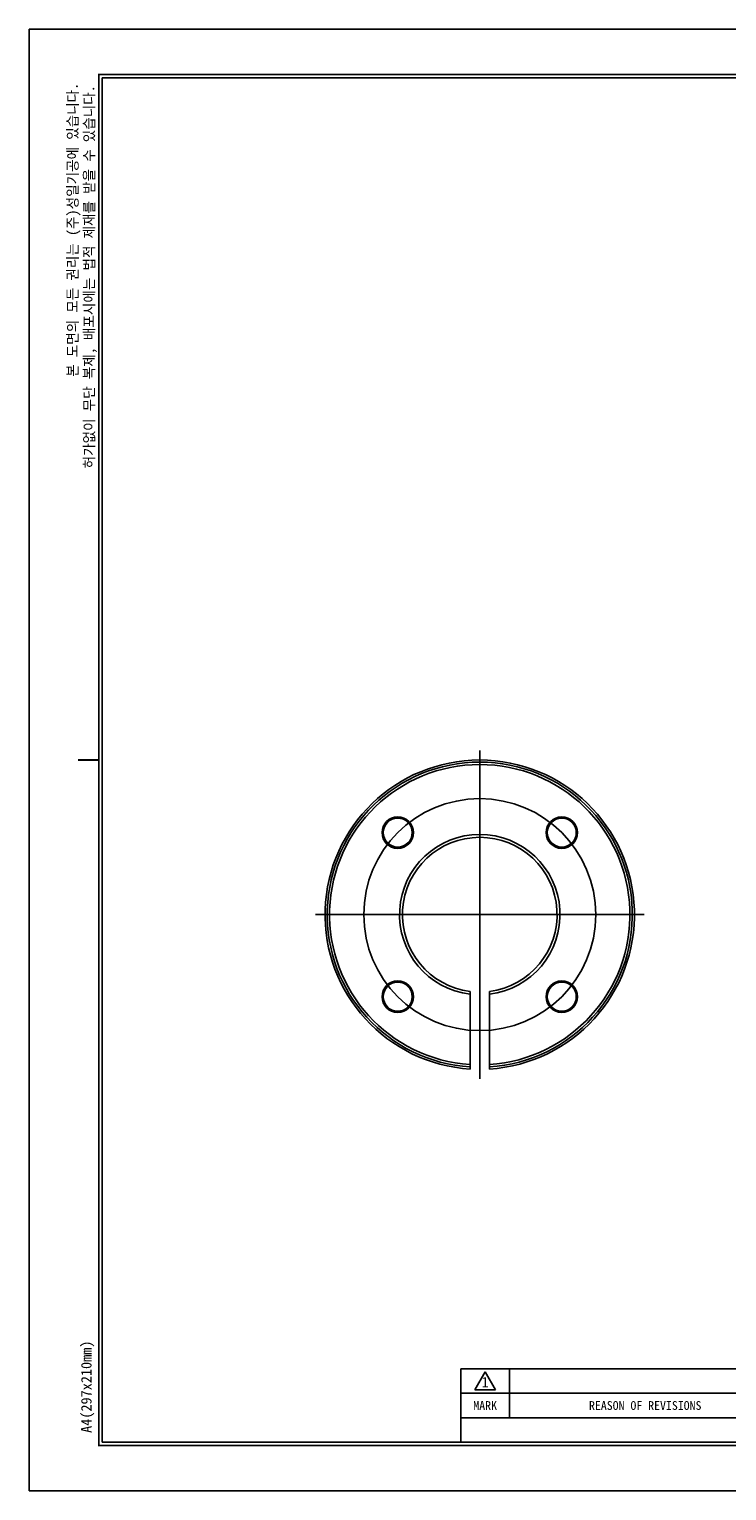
# Model space of a CAD drawing. Header units: millimetres. Extents: x 6994 to 7208, y -775 to -624.
# Tile 1 of 3: x 6994 to 7066, y -775 to -624. Entities that reach past the tile are written whole.
import ezdxf
from ezdxf.enums import TextEntityAlignment as Align

# ---------------------------------------------------------------- set-up
doc = ezdxf.new("R2010")
doc.units = ezdxf.units.MM
doc.header["$LTSCALE"] = 5
doc.linetypes.add('CENTER2', pattern=[28.575, 19.05, -3.175, 3.175, -3.175])
for name, color, linetype in [('D', 7, 'Continuous'), ('가는실선', 1, 'Continuous'), ('외형선', 3, 'Continuous'), ('중심선', 1, 'CENTER2'), ('피치선', 1, 'Continuous')]:
    doc.layers.add(name, color=color, linetype=linetype)
doc.styles.add('H', font='txt')

# ---------------------------------------------------------------- blocks, each defined once
blk = doc.blocks.new('A4도각')
at = {"layer": 'D', "color": 1}
for p, q in [((64, 14.51), (65.5, 17.1)), ((65.5, 17.1), (67, 14.51)), ((64, 14.51), (67, 14.51))]:
    blk.add_line(p, q, dxfattribs=at)
at = {"layer": '가는실선'}
for p, q in [((69, 17.5), (69, 10.5)), ((147, 14), (62, 14))]:
    blk.add_line(p, q, dxfattribs=at)
at = {"layer": '외형선'}
for p, q in [((160, 17.5), (62, 17.5)), ((62, 17.5), (62, 7)), ((147, 10.5), (62, 10.5))]:
    blk.add_line(p, q, dxfattribs=at)
at = {"layer": '외형선', "color": 0}
blk.add_lwpolyline([(297, 210), (0, 210), (0, 0), (297, 0)], close=True, dxfattribs=at)
at = {"layer": '외형선', "const_width": 0.25}
blk.add_lwpolyline([(290.5, 6.5), (290.5, 203.5), (10, 203.5), (10, 6.5)], close=True, dxfattribs=at)
at = {"layer": '외형선'}
blk.add_lwpolyline([(290, 7), (290, 203), (10.5, 203), (10.5, 7)], close=True, dxfattribs=at)
at = {"layer": '외형선', "const_width": 0.3}
blk.add_lwpolyline([(10, 105), (7, 105)], dxfattribs=at)
at = {"color": 3}
for s, height, p in [('1', 1.5, (65.5, 15.61)), ('MARK', 1.25, (65.5, 12.25)), ('REASON OF REVISIONS', 1.25, (88.5, 12.25))]:
    blk.add_text(s, height=height, dxfattribs=at).set_placement(p, align=Align.MIDDLE_CENTER)
at = {"color": 3, "char_height": 1.5, "attachment_point": 5, "rotation": 90, "style": 'H'}
for s, insert in [('본 도면의 모든 권리는 (주)성일기공에 있습니다.', (6.42, 181.18)), ('허가없이 무단 복제, 배포시에는 법적 제재를 받을 수 있습니다.', (8.79, 174.43)), ('A4(297x210mm)', (8.4, 14.95))]:
    blk.add_mtext(s, dxfattribs=dict(at, insert=insert))
at = {"color": 3}
for tag, height, p in [('REASONOFREVISIONS', 1.25, (88.5, 15.75)), ('REVISIONER', 1.25, (114.5, 15.75)), ('CHECKER', 1.25, (127.5, 15.75)), ('REVISIONDATE', 1.25, (140.5, 15.75)), ('HEATTREAT', 0.8, (153.5, 14)), ('SCALE', 1.5, (257.25, 10.25)), ('DATE', 1.5, (281.75, 10.25)), ('APRROVEDFINISH', 0.8, (153.5, 8.8))]:
    blk.add_attdef(tag, text='', height=height, dxfattribs=at).set_placement(p, align=Align.MIDDLE_CENTER)
for tag, p in [('필렛', (179.25, 10.9)), ('모따기', (179.25, 8.3))]:
    blk.add_attdef(tag, text='', height=1.15, dxfattribs=at).set_placement(p, align=Align.MIDDLE_LEFT)
at = {"layer": '외형선'}
for tag, height, p in [('APPROVED', 1.5, (219.75, 30.83)), ('도면타이틀', 5, (265.5, 26.5)), ('CHECKED', 1.5, (219.75, 26.5)), ('DRAWED', 1.5, (219.75, 22.17)), ('도면번호', 2.5, (270.25, 16.75)), ('도면SIZE', 2, (237.76, 11.44))]:
    blk.add_attdef(tag, text='', height=height, dxfattribs=at).set_placement(p, align=Align.MIDDLE_CENTER)

msp = doc.modelspace()

# ---------------------------------------------------------------- linework, layer by layer
at = {"layer": '외형선'}
for p, q in [((7031.928, -705.5681), (7031.928, -705.6931)), ((7047.2736, -707.1931), (7047.3986, -707.1931)), ((7050.5236, -707.1931), (7050.3986, -707.1931)), ((7031.928, -708.8181), (7031.928, -708.6931)), ((7048.8986, -722.5387), (7048.8986, -722.6637)), ((7030.303, -724.1637), (7030.428, -724.1637)), ((7033.553, -724.1637), (7033.428, -724.1637)), ((7039.4133, -724.7583), (7039.4133, -723.8344)), ((7039.4133, -731.1812), (7039.4133, -723.9179)), ((7041.4133, -731.1812), (7041.4133, -723.9179)), ((7048.8986, -725.7887), (7048.8986, -725.6637)), ((7039.4133, -731.1813), (7039.4133, -731.4296)), ((7039.4133, -731.6471), (7039.4133, -731.3964)), ((7041.4133, -731.4296), (7041.4133, -731.1812)), ((7041.4133, -731.6471), (7041.4133, -731.3964))]:
    msp.add_line(p, q, dxfattribs=at)
at = {"layer": '외형선', "flags": 128}
msp.add_lwpolyline([(7041.4133, -723.9179), (7041.4133, -723.7477), (7041.4133, -723.6157)], dxfattribs=at)
at = {"layer": '외형선'}
for centre, radius, start, end in [((7040.4133, -715.6784), 16, 273.583322, 266.416678), ((7040.4133, -715.6784), 15.7829, 273.632676, 266.367324), ((7040.4133, -715.6784), 15.535, 273.690712, 266.309346), ((7031.928, -707.1931), 1.625, 90, 270), ((7031.928, -707.1931), 1.5, 90, 270), ((7031.928, -707.1931), 1.625, 270, 90), ((7031.928, -707.1931), 1.5, 270, 90), ((7048.8986, -707.1931), 1.625, 0, 180), ((7048.8986, -707.1931), 1.5, 0, 180), ((7040.4133, -715.6784), 8.3, 276.919916, 263.080082), ((7048.8986, -707.1931), 1.625, 180, 0), ((7048.8986, -707.1931), 1.5, 180, 0), ((7040.4133, -715.6784), 8, 277.180764, 262.819234), ((7031.928, -724.1637), 1.625, 0, 180), ((7031.928, -724.1637), 1.5, 0, 180), ((7048.8986, -724.1637), 1.625, 90, 270), ((7048.8986, -724.1637), 1.5, 90, 270), ((7048.8986, -724.1637), 1.625, 270, 90), ((7048.8986, -724.1637), 1.5, 270, 90), ((7031.928, -724.1637), 1.625, 180, 0), ((7031.928, -724.1637), 1.5, 180, 0)]:
    msp.add_arc(centre, radius, start, end, dxfattribs=at)
msp.add_open_spline([(7039.4133, -723.6157), (7039.4133, -723.7152), (7039.4133, -723.8159), (7039.4133, -723.9179)], degree=3, dxfattribs=at)
at = {"layer": '중심선'}
for p, q in [((7040.4133, -732.6784), (7040.4133, -698.6784)), ((7057.4133, -715.6784), (7023.4133, -715.6784))]:
    msp.add_line(p, q, dxfattribs=at)
at = {"layer": '피치선'}
msp.add_circle((7040.4133, -715.6784), 12, dxfattribs=at)

# ---------------------------------------------------------------- block references
at = {"xscale": 0.72, "yscale": 0.72, "zscale": 0.72}
msp.add_blockref('A4도각', (6993.8089, -775.2784), dxfattribs=at)

doc.saveas('drawing.dxf')
